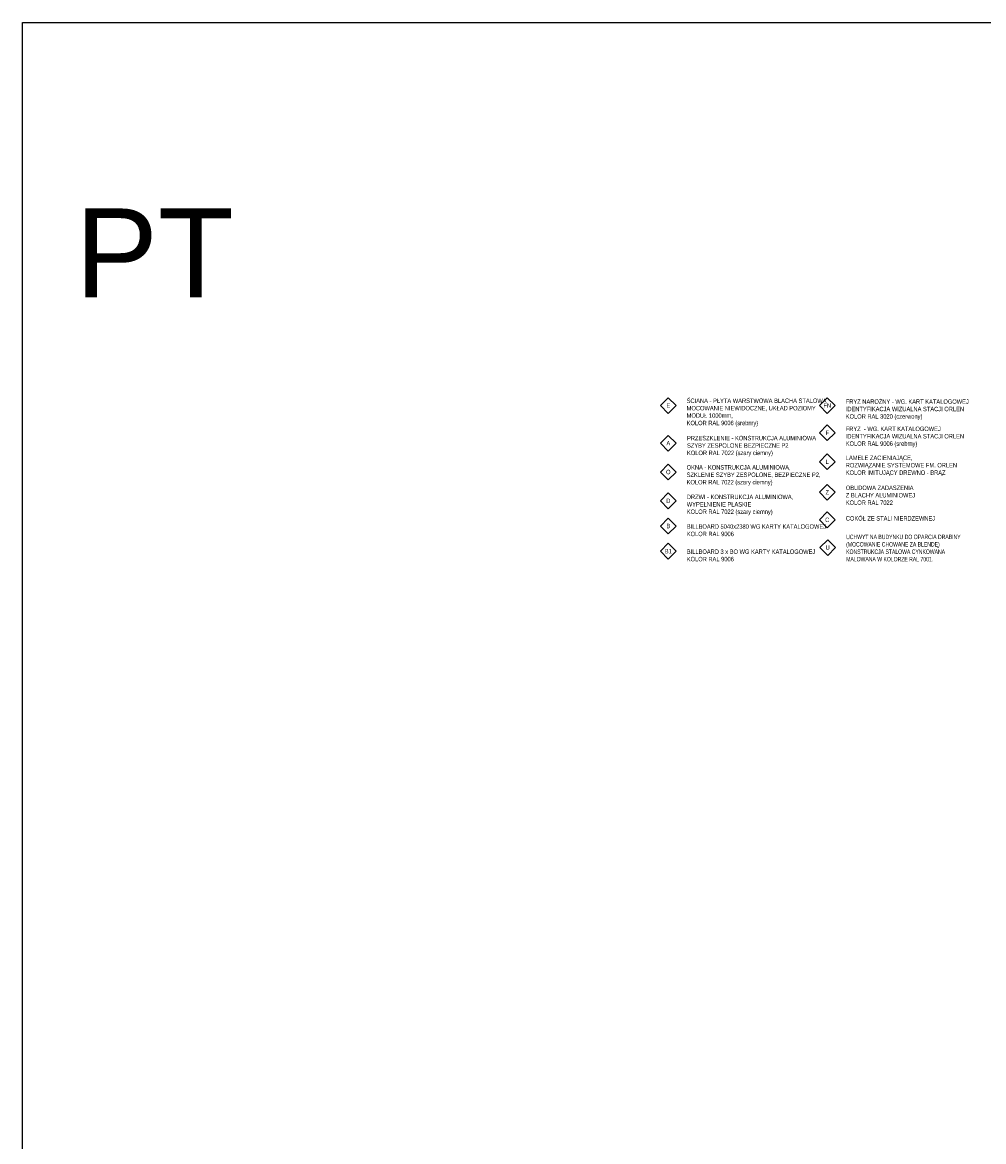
# Model space of a CAD drawing. Header units: centimetres. Extents: x 4120 to 19220, y -7417 to 180.
# Tile 60 of 223: x 4120 to 7363, y -3597 to 180. Entities that reach past the tile are written whole.
import ezdxf
from ezdxf.enums import TextEntityAlignment as Align

# ---------------------------------------------------------------- set-up
doc = ezdxf.new("R2010")
doc.units = ezdxf.units.CM
doc.layers.add('!UWAGI', color=6, linetype='Continuous', plot=False)
for name, color, linetype in [('0 @ 1', 7, 'Continuous'), ('A_opisy', 7, 'Continuous'), ('A_opisy @ 1', 7, 'Continuous')]:
    doc.layers.add(name, color=color, linetype=linetype)
doc.styles.add('Arial', font='arial.ttf', dxfattribs={"height": 25})
doc.styles.add('PB-100', font='simplex.shx', dxfattribs={"width": 0.7, "height": 15})
doc.styles.add('style1', font='ARIALN.TTF', dxfattribs={"width": 0.9})

# ---------------------------------------------------------------- blocks, each defined once
blk = doc.blocks.new('em4_el-ozn_50i100')
at = {"color": 3}
blk.add_lwpolyline([(0, -73.2), (26.5, -46.7), (0, -20.1), (-26.5, -46.7)], close=True, dxfattribs=at)
at = {"linetype": 'Continuous', "lineweight": 0, "style": 'PB-100', "width": 0.7}
blk.add_attdef('SYMBOL', text='', height=15, rotation=0, dxfattribs=at).set_placement((0, -46.7), align=Align.MIDDLE_CENTER)

msp = doc.modelspace()

# ---------------------------------------------------------------- linework, layer by layer
at = {"layer": '!UWAGI'}
msp.add_lwpolyline([(19219.7, -7416.68), (4119.7, -7416.68), (4119.7, 180), (19219.7, 180)], close=True, dxfattribs=at)

# ---------------------------------------------------------------- block references
at = {"layer": 'A_opisy', "color": 1}
ref = msp.add_blockref('em4_el-ozn_50i100', (6299.32, -1159.64), dxfattribs=dict(at, xscale=-1, rotation=179.9994106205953))
ref.add_attrib('SYMBOL', 'E', dxfattribs={"layer": '0 @ 1', "linetype": 'Continuous', "lineweight": 0, "height": 15, "rotation": 359.9994, "style": 'style1', "width": 0.9}).set_placement((6299.32, -1112.97), align=Align.MIDDLE)
ref = msp.add_blockref('em4_el-ozn_50i100', (6835.77, -1159.64), dxfattribs=dict(at, xscale=-1, rotation=179.9994106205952))
ref.add_attrib('SYMBOL', 'FN', dxfattribs={"layer": '0 @ 1', "linetype": 'Continuous', "lineweight": 0, "height": 15, "rotation": 359.9994, "style": 'style1', "width": 0.9}).set_placement((6835.77, -1112.97), align=Align.MIDDLE)
ref = msp.add_blockref('em4_el-ozn_50i100', (6835.77, -1251.55), dxfattribs=dict(at, xscale=-1, rotation=179.9994106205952))
ref.add_attrib('SYMBOL', 'F', dxfattribs={"layer": '0 @ 1', "linetype": 'Continuous', "lineweight": 0, "height": 15, "rotation": 359.9994, "style": 'style1', "width": 0.9}).set_placement((6835.77, -1204.88), align=Align.MIDDLE)
ref = msp.add_blockref('em4_el-ozn_50i100', (6299.32, -1286.84), dxfattribs=dict(at, xscale=-1, rotation=179.9994106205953))
ref.add_attrib('SYMBOL', 'A', dxfattribs={"layer": '0 @ 1', "linetype": 'Continuous', "lineweight": 0, "height": 15, "rotation": 359.9994, "style": 'style1', "width": 0.9}).set_placement((6299.32, -1240.17), align=Align.MIDDLE)
ref = msp.add_blockref('em4_el-ozn_50i100', (6835.77, -1349.32), dxfattribs=dict(at, xscale=-1, rotation=179.9994106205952))
ref.add_attrib('SYMBOL', 'L', dxfattribs={"layer": '0 @ 1', "linetype": 'Continuous', "lineweight": 0, "height": 15, "rotation": 359.9994, "style": 'style1', "width": 0.9}).set_placement((6835.77, -1302.65), align=Align.MIDDLE)
ref = msp.add_blockref('em4_el-ozn_50i100', (6299.32, -1384.04), dxfattribs=dict(at, xscale=-1, rotation=179.9994106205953))
ref.add_attrib('SYMBOL', 'O', dxfattribs={"layer": '0 @ 1', "linetype": 'Continuous', "lineweight": 0, "height": 15, "rotation": 359.9994, "style": 'style1', "width": 0.9}).set_placement((6299.32, -1337.37), align=Align.MIDDLE)
ref = msp.add_blockref('em4_el-ozn_50i100', (6835.76, -1452.3), dxfattribs=dict(at, xscale=-1, rotation=179.9994106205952))
ref.add_attrib('SYMBOL', 'Z', dxfattribs={"layer": '0 @ 1', "linetype": 'Continuous', "lineweight": 0, "height": 15, "rotation": 359.9994, "style": 'style1', "width": 0.9}).set_placement((6835.77, -1405.63), align=Align.MIDDLE)
ref = msp.add_blockref('em4_el-ozn_50i100', (6299.31, -1481.25), dxfattribs=dict(at, xscale=-1, rotation=179.9994106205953))
ref.add_attrib('SYMBOL', 'D', dxfattribs={"layer": '0 @ 1', "linetype": 'Continuous', "lineweight": 0, "height": 15, "rotation": 359.9994, "style": 'style1', "width": 0.9}).set_placement((6299.32, -1434.58), align=Align.MIDDLE)
ref = msp.add_blockref('em4_el-ozn_50i100', (6835.76, -1545.31), dxfattribs=dict(at, xscale=-1, rotation=179.9994106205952))
ref.add_attrib('SYMBOL', 'C', dxfattribs={"layer": '0 @ 1', "linetype": 'Continuous', "lineweight": 0, "height": 15, "rotation": 359.9994, "style": 'style1', "width": 0.9}).set_placement((6835.76, -1498.64), align=Align.MIDDLE)
ref = msp.add_blockref('em4_el-ozn_50i100', (6299.31, -1566.2), dxfattribs=dict(at, xscale=-1, rotation=179.9994106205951))
ref.add_attrib('SYMBOL', 'B', dxfattribs={"layer": '0 @ 1', "linetype": 'Continuous', "lineweight": 0, "height": 15, "rotation": 359.9994, "style": 'style1', "width": 0.9}).set_placement((6299.32, -1519.53), align=Align.MIDDLE)
ref = msp.add_blockref('em4_el-ozn_50i100', (6299.31, -1651.16), dxfattribs=dict(at, xscale=-1, rotation=179.9994106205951))
ref.add_attrib('SYMBOL', 'B1', dxfattribs={"layer": '0 @ 1', "linetype": 'Continuous', "lineweight": 0, "height": 15, "rotation": 359.9994, "style": 'style1', "width": 0.9}).set_placement((6299.32, -1604.49), align=Align.MIDDLE)
ref = msp.add_blockref('em4_el-ozn_50i100', (6837.13, -1639.16), dxfattribs=dict(at, xscale=-1, rotation=179.9994106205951))
ref.add_attrib('SYMBOL', 'U', dxfattribs={"layer": '0 @ 1', "linetype": 'Continuous', "lineweight": 0, "height": 15, "rotation": 359.9994, "style": 'style1', "width": 0.9}).set_placement((6837.13, -1592.49), align=Align.MIDDLE)

# ---------------------------------------------------------------- texts
at = {"layer": '!UWAGI', "style": 'Arial'}
msp.add_text('PT', height=300, dxfattribs=at).set_placement((4297.79, -747.9))
at = {"layer": 'A_opisy @ 1', "ltscale": 2, "char_height": 15, "attachment_point": 1, "rotation": 359.99941, "style": 'style1'}
for s, insert, width in [('ŚCIANA - PŁYTA WARSTWOWA BLACHA STALOWA \\PMOCOWANIE NIEWIDOCZNE, UKŁAD POZIOMY\\PMODUŁ 1000mm, \\PKOLOR RAL 9006 (srebrny)', (6361.28, -1089.28), 434.8343), ('FRYZ NAROŻNY - WG. KART KATALOGOWEJ\\PIDENTYFIKACJA WIZUALNA STACJI ORLEN\\PKOLOR RAL 3020 (czerwony)', (6898.15, -1092.13), 404.0143), ('FRYZ  - WG. KART KATALOGOWEJ\\PIDENTYFIKACJA WIZUALNA STACJI ORLEN\\PKOLOR RAL 9006 (srebrny)', (6898.15, -1184.04), 404.0143), ('PRZESZKLENIE - KONSTRUKCJA ALUMINIOWA\\PSZYBY ZESPOLONE BEZPIECZNE P2\\PKOLOR RAL 7022 (szary ciemny) ', (6362.48, -1215.28), 403.235), ('LAMELE ZACIENIAJĄCE, \\PROZWIĄZANIE SYSTEMOWE FM. ORLEN\\PKOLOR IMITUJĄCY DREWNO - BRĄZ', (6898.15, -1281.81), 404.0143), ('OKNA - KONSTRUKCJA ALUMINIOWA, \\PSZKLENIE SZYBY ZESPOLONE, BEZPIECZNE P2,\\PKOLOR RAL 7022 (szary ciemny) ', (6361.28, -1314.01), 458.1553), ('OBUDOWA ZADASZENIA Z BLACHY ALUMINIOWEJ\\PKOLOR RAL 7022', (6898.28, -1383.17), 190.8813), ('DRZWI - KONSTRUKCJA ALUMINIOWA, \\PWYPEŁNIENIE PŁASKIE \\PKOLOR RAL 7022 (szary ciemny) ', (6361.7, -1413.74), 404.0143), ('COKÓŁ ZE STALI NIERDZEWNEJ', (6898.28, -1486.15), 254.9231), ('\\fArial Narrow|b0|i0;BILLBOARD 5040x2380 WG KARTY KATALOGOWEJ\\PKOLOR RAL 9006', (6361.7, -1513.69), 404.0143), ('\\fArial Narrow|b0|i0|c238;\\W0.8;UCHWYT NA BUDYNKU DO OPARCIA DRABINY\\P(MOCOWANIE CHOWANE ZA BLENDĘ)\\PKONSTRUKCJA STALOWA CYNKOWANA \\PMALOWANA W KOLORZE RAL 7001.', (6899.52, -1548.76), 404.0143), ('\\fArial Narrow|b0|i0;BILLBOARD 3 x BO WG KARTY KATALOGOWEJ\\PKOLOR RAL 9006', (6361.7, -1598.65), 404.0143)]:
    msp.add_mtext(s, dxfattribs=dict(at, insert=insert, width=width))

doc.saveas('drawing.dxf')
